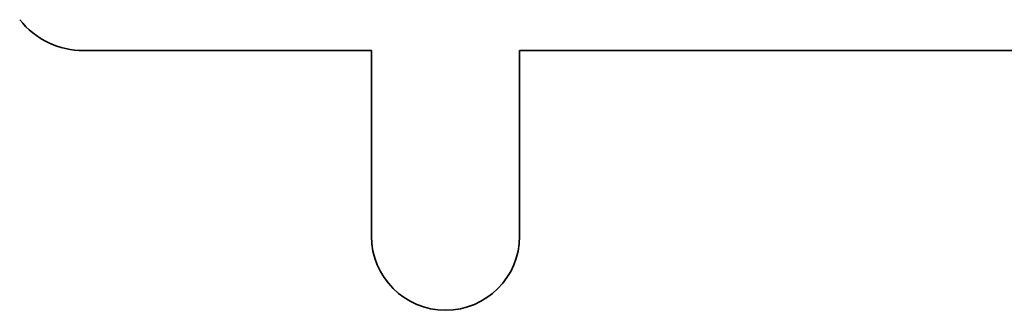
# Model space of a CAD drawing. Header units: millimetres. Extents: x -34 to 6620, y -230 to 4700.
# Tile 174 of 189: x 4727 to 4967, y 4451 to 4522. Entities that reach past the tile are written whole.
import ezdxf

# ---------------------------------------------------------------- set-up
doc = ezdxf.new("R2010")
doc.units = ezdxf.units.MM
doc.layers.add('1', color=7, linetype='Continuous', true_color=0xffffff)

msp = doc.modelspace()

# ---------------------------------------------------------------- linework, layer by layer
at = {"layer": '1', "color": 7, "linetype": 'Continuous', "lineweight": 35}
for p, q in [((4812.885, 4514.036), (4742.998, 4514.036)), ((4812.885, 4514.036), (4812.885, 4469.036)), ((4848.885, 4469.036), (4848.885, 4514.036)), ((5040.885, 4514.036), (4848.885, 4514.036))]:
    msp.add_line(p, q, dxfattribs=at)
for centre, radius, start, end in [((4742.998, 4534.036), 20, 218.65981, 270), ((4830.885, 4469.036), 18, 180, 0)]:
    msp.add_arc(centre, radius, start, end, dxfattribs=at)

doc.saveas('drawing.dxf')
